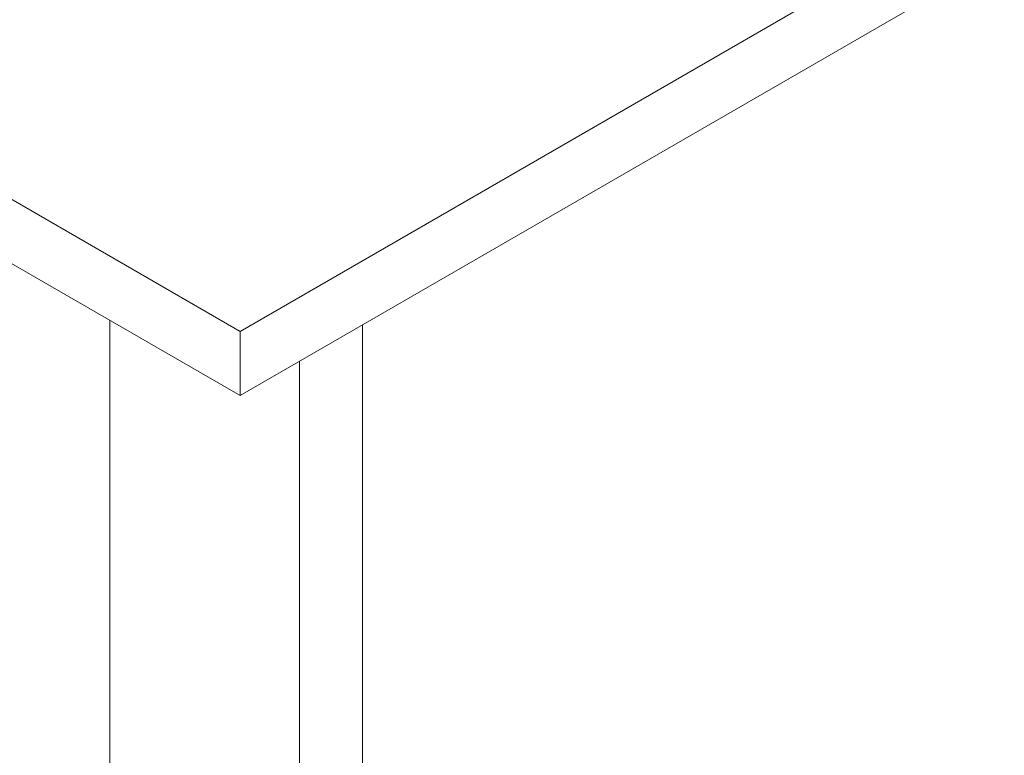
# Model space of a CAD drawing. Header units: millimetres. Extents: x 299 to 1025, y 4 to 1359.
# Tile 11 of 48: x 674 to 724, y 484 to 522. Entities that reach past the tile are written whole.
import ezdxf

# ---------------------------------------------------------------- set-up
doc = ezdxf.new("R2010")
doc.units = ezdxf.units.MM

msp = doc.modelspace()

# ---------------------------------------------------------------- linework, layer by layer
at = {"color": 7, "linetype": 'Continuous', "lineweight": 15}
for p, q in [((685.039, 505.981), (723.929, 528.432)), ((649.967, 526.227), (685.039, 505.981)), ((685.039, 502.715), (723.929, 525.166)), ((649.967, 522.961), (685.039, 502.715)), ((691.261, 127.996), (691.261, 506.307)), ((685.039, 505.981), (685.039, 502.715))]:
    msp.add_line(p, q, dxfattribs=at)
at = {"color": 8, "linetype": 'Continuous', "lineweight": 15}
for p, q in [((678.399, 293.351), (678.399, 506.547)), ((688.059, 289.447), (688.059, 504.458))]:
    msp.add_line(p, q, dxfattribs=at)

doc.saveas('drawing.dxf')
